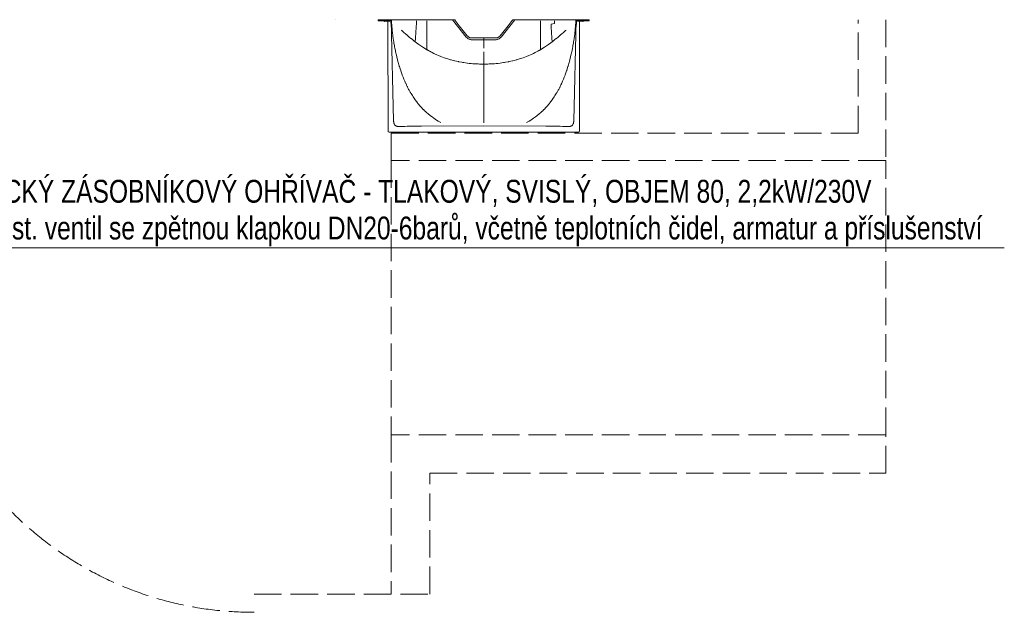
# Model space of a CAD drawing. Header units: millimetres. Extents: x -18118 to 32514, y -63087 to -43953.
# Tile 3 of 8: x 1742 to 7120, y -63087 to -59847. Entities that reach past the tile are written whole.
import ezdxf

# ---------------------------------------------------------------- set-up
doc = ezdxf.new("R2010")
doc.units = ezdxf.units.MM
doc.linetypes.add('Carkovana 2x_1', pattern=[200, 150, -50])
doc.layers.add('XR$2$1.PP - SLEPY_1', color=7, linetype='Continuous', lineweight=25)
doc.layers.add('XR$3$VODOVOD_1', color=7, linetype='Continuous', lineweight=25)
doc.styles.add('ARIAL', font='ARIAL.TTF')

# ---------------------------------------------------------------- blocks, each defined once
blk = doc.blocks.new('KOMPLEXNÍ OBJEKT_51')
at = {"layer": 'XR$2$1.PP - SLEPY_1', "color": 138, "linetype": 'Continuous', "lineweight": 13}
for p, q in [((3700.9, -59850.9), (3700.6, -59846.7)), ((3745.4, -59846.7), (3702.9, -59846.7)), ((3751.7, -59852.7), (3704.2, -59852.7)), ((3733, -59852.7), (3733, -59855.9)), ((3735.4, -59852.7), (3734.3, -59856.2)), ((3747.8, -59846.7), (3745.4, -59846.7)), ((3752.8, -59846.7), (3754, -60454.7)), ((3756.8, -59846.7), (3752.8, -59846.7)), ((3756.8, -59846.7), (3758.4, -59846.7)), ((3758.6, -59846.7), (3758.4, -59846.7)), ((3759.1, -59846.7), (3758.6, -59846.7)), ((3759.5, -59846.7), (3759.1, -59846.7)), ((3768, -59846.7), (3759.5, -59846.7)), ((3768, -59846.7), (3768.5, -59846.7)), ((3768.5, -59846.7), (3768.9, -59846.7)), ((3769.4, -59846.7), (3768.9, -59846.7)), ((3771.5, -59846.7), (3770.4, -59846.7)), ((3784.8, -60399.8), (3771.8, -59848.6)), ((4181.5, -59941.5), (4105.7, -59846.7)), ((4119.8, -59846.7), (4120, -59850)), ((4143.4, -59879.9), (4120.5, -59851.3)), ((4371.6, -59941.5), (4447.4, -59846.7)), ((4409.8, -59879.9), (4432.7, -59851.3)), ((4433.4, -59846.7), (4433.1, -59850)), ((4768.3, -60399.8), (4781.3, -59848.6)), ((4781.6, -59846.7), (4782.7, -59846.7)), ((4783.7, -59846.7), (4784.2, -59846.7)), ((4784.7, -59846.7), (4784.2, -59846.7)), ((4785.1, -59846.7), (4784.7, -59846.7)), ((4785.1, -59846.7), (4793.6, -59846.7)), ((4793.6, -59846.7), (4794.1, -59846.7)), ((4794.1, -59846.7), (4794.5, -59846.7)), ((4794.5, -59846.7), (4794.7, -59846.7)), ((4796.3, -59846.7), (4794.7, -59846.7)), ((4796.3, -59846.7), (4800.3, -59846.7)), ((4800.3, -59846.7), (4799.2, -60454.7)), ((4801.4, -59852.7), (4848.9, -59852.7)), ((4805.4, -59846.7), (4807.7, -59846.7)), ((4807.7, -59846.7), (4850.2, -59846.7)), ((4817.8, -59852.7), (4818.8, -59856.2)), ((4820.2, -59852.7), (4820.1, -59855.9)), ((4852.3, -59850.9), (4852.6, -59846.7)), ((3733.6, -59856.7), (3733.7, -59856.7)), ((3739, -59854.7), (3747, -59854.7)), ((3752.9, -59854.7), (3747, -59854.7)), ((3752.9, -59857.5), (3750.6, -59854.7)), ((4187.2, -59934.7), (4143.4, -59879.9)), ((4365.9, -59934.7), (4409.8, -59879.9)), ((4800.3, -59854.7), (4806.2, -59854.7)), ((4800.3, -59857.5), (4802.5, -59854.7)), ((4814.2, -59854.7), (4806.2, -59854.7)), ((4819.5, -59856.7), (4819.4, -59856.7)), ((4276.6, -59946.4), (4209.8, -59946.4)), ((4276.6, -59956.1), (4209.8, -59956.1)), ((4276.6, -59946.4), (4276.6, -59956.1)), ((4276.6, -59946.4), (4343.3, -59946.4)), ((4276.6, -59946.4), (4276.6, -59956.1)), ((4276.6, -59956.1), (4276.6, -59994.1)), ((4276.6, -59956.1), (4343.3, -59956.1)), ((4276.6, -59956.1), (4276.6, -59994.1)), ((4276.6, -60427.6), (3937.2, -60429.4)), ((4276.6, -60427.6), (4615.9, -60429.4)), ((3759.6, -60461.7), (4793.6, -60461.7))]:
    blk.add_line(p, q, dxfattribs=at)
at = {"layer": 'XR$2$1.PP - SLEPY_1', "color": 138, "linetype": 'Carkovana 2x_1', "lineweight": 13}
for p, q in [((3752, -59853.6), (3752, -59852.7)), ((3770.3, -59848.6), (3770.3, -59846.7)), ((3771.3, -59860.2), (3770.3, -59848.6)), ((3770.4, -59846.7), (3770.4, -59848.6)), ((3772.3, -59852.6), (3771.9, -59848.5)), ((4120, -59850), (4120, -59850.5)), ((4433.1, -59850), (4433.1, -59850.5)), ((4780.9, -59852.6), (4781.2, -59848.5)), ((4781.9, -59860.2), (4782.8, -59848.6)), ((4782.8, -59848.6), (4782.8, -59846.7)), ((4782.8, -59846.7), (4782.8, -59848.6)), ((4801.2, -59853.6), (4801.2, -59852.7)), ((3770.2, -59853.7), (3751.8, -59853.7)), ((3763.9, -59854.7), (3752.9, -59854.7)), ((3770.4, -59873.7), (3769.1, -59854.6)), ((3769.9, -59854.5), (3771.2, -59873.6)), ((3771.7, -59879.2), (3769.9, -59854.5)), ((4143.4, -59879.9), (4143.4, -59880.2)), ((4409.8, -59879.9), (4409.8, -59880.2)), ((4781.4, -59879.2), (4783.2, -59854.5)), ((4783.2, -59854.5), (4781.9, -59873.6)), ((4782.7, -59873.7), (4784, -59854.6)), ((4782.9, -59853.7), (4801.3, -59853.7)), ((4789.2, -59854.7), (4800.3, -59854.7)), ((4181.5, -59941.5), (4181.5, -59941.7)), ((4187.2, -59935), (4187.2, -59934.7)), ((4209.8, -59946.7), (4209.8, -59946.4)), ((4209.8, -59946.7), (4276.6, -59946.7)), ((4209.8, -59956.4), (4276.6, -59956.4)), ((4343.3, -59946.7), (4276.6, -59946.7)), ((4343.3, -59956.4), (4276.6, -59956.4)), ((4343.3, -59946.7), (4343.3, -59946.4)), ((4365.9, -59935), (4365.9, -59934.7)), ((4371.6, -59941.5), (4371.6, -59941.7))]:
    blk.add_line(p, q, dxfattribs=at)
at = {"layer": 'XR$2$1.PP - SLEPY_1', "color": 138, "linetype": 'Continuous', "lineweight": 13}
for points in [[(3702.9, -59846.7), (3701.2, -59846.7), (3700.6, -59846.7)], [(3704.2, -59852.7), (3703.5, -59852.7), (3703, -59852.7), (3702.9, -59852.7), (3702.6, -59852.7), (3702.4, -59852.7)], [(3747.8, -59846.7), (3748, -59846.7), (3748.7, -59846.7), (3749.7, -59846.7), (3751.1, -59846.7)], [(3751.1, -59846.7), (3751.1, -59846.7), (3751.1, -59846.7)], [(3751.1, -59846.7), (3751.9, -59846.7), (3752.4, -59846.7), (3752.7, -59846.7), (3752.8, -59846.7)], [(3770.2, -59846.7), (3770.2, -59846.7), (3770.2, -59846.7), (3770.2, -59846.7), (3770, -59846.7), (3770, -59846.7), (3769.7, -59846.7), (3769.5, -59846.7), (3769.5, -59846.7), (3769.4, -59846.7), (3769.4, -59846.7)], [(3770.3, -59846.7), (3770.6, -59846.7), (3770.9, -59846.8), (3771.1, -59846.9), (3771.4, -59847.2), (3771.6, -59847.6), (3771.7, -59847.8), (3771.9, -59848.2), (3771.9, -59848.5)], [(3770.4, -59846.7), (3770.7, -59846.7), (3771, -59846.8), (3771.3, -59847), (3771.5, -59847.3), (3771.7, -59847.6), (3771.9, -59848), (3772, -59848.4)], [(3772, -59848.4), (3771.9, -59847.9), (3771.7, -59847.5), (3771.3, -59847), (3771, -59846.8), (3770.9, -59846.8), (3770.6, -59846.7), (3770.5, -59846.7), (3770.5, -59846.7), (3770.4, -59846.7), (3770.4, -59846.7), (3770.4, -59846.7), (3770.4, -59846.7), (3770.4, -59846.7), (3770.4, -59846.7)], [(3771.4, -59846.7), (3771.5, -59846.7), (3771.5, -59846.7), (3772.2, -59846.7), (3773.2, -59846.7), (3773.3, -59846.7), (3774.8, -59846.7), (3776.7, -59846.7), (3778.7, -59846.7), (3779, -59846.7), (3781.5, -59846.7), (3786.9, -59846.7), (3787.5, -59846.7), (3790.9, -59846.7), (3791.4, -59846.7), (3794.5, -59846.7), (3796.4, -59846.7), (3798.1, -59846.7), (3798.3, -59846.7), (3800.3, -59846.7), (3802.2, -59846.7), (3802.7, -59846.7), (3804.3, -59846.7), (3806.3, -59846.7), (3807.3, -59846.7), (3807.3, -59846.7), (3808.3, -59846.7), (3809.4, -59846.7), (3809.9, -59846.7), (3810.4, -59846.7)], [(3775.7, -59887.6), (3775, -59878.6), (3774.9, -59877), (3773.5, -59862.5), (3773.1, -59858.4), (3772.8, -59855.3), (3772.4, -59851.7), (3772, -59848.4)], [(4119.8, -59846.7), (4045.1, -59846.7), (4013.8, -59846.7), (3984.9, -59846.7), (3955.1, -59846.7), (3891, -59846.7), (3892, -59846.7), (3901.1, -59846.7), (3895.6, -59846.7), (3889.3, -59846.7), (3860.5, -59846.7), (3851.2, -59846.7), (3845.5, -59846.7), (3840.8, -59846.7), (3835.8, -59846.7), (3829.8, -59846.7), (3824.2, -59846.7), (3821.9, -59846.7), (3820.2, -59846.7), (3818.5, -59846.7), (3816.3, -59846.7), (3814.3, -59846.7), (3813.3, -59846.7), (3812.6, -59846.7), (3811.8, -59846.7), (3810.4, -59846.7)], [(4433.4, -59846.7), (4508, -59846.7), (4539.3, -59846.7), (4568.2, -59846.7), (4598, -59846.7), (4631.5, -59846.7), (4661.1, -59846.7), (4671.4, -59846.7), (4676.9, -59846.7), (4683.2, -59846.7), (4662.1, -59846.7), (4671.4, -59846.7), (4707.6, -59846.7), (4712.3, -59846.7), (4717.3, -59846.7), (4723.3, -59846.7), (4728.9, -59846.7), (4731.3, -59846.7), (4732.9, -59846.7), (4734.6, -59846.7), (4736.8, -59846.7), (4738.9, -59846.7), (4739.9, -59846.7), (4740.6, -59846.7), (4741.4, -59846.7), (4742.7, -59846.7)], [(4781.7, -59846.7), (4781.6, -59846.7), (4781.6, -59846.7), (4780.9, -59846.7), (4780, -59846.7), (4779.8, -59846.7), (4778.3, -59846.7), (4776.4, -59846.7), (4774.4, -59846.7), (4774.2, -59846.7), (4771.6, -59846.7), (4766.3, -59846.7), (4765.6, -59846.7), (4762.2, -59846.7), (4761.7, -59846.7), (4758.6, -59846.7), (4756.7, -59846.7), (4755, -59846.7), (4754.8, -59846.7), (4752.9, -59846.7), (4750.9, -59846.7), (4750.5, -59846.7), (4748.9, -59846.7), (4746.8, -59846.7), (4745.8, -59846.7), (4745.8, -59846.7), (4744.8, -59846.7), (4743.8, -59846.7), (4743.2, -59846.7), (4742.7, -59846.7)], [(4777.4, -59887.6), (4778.1, -59878.6), (4778.3, -59877), (4779.6, -59862.5), (4780, -59858.4), (4780.3, -59855.3), (4780.7, -59851.7), (4781.1, -59848.4)], [(4782.8, -59846.7), (4782.5, -59846.7), (4782.2, -59846.8), (4782.1, -59846.9), (4781.7, -59847.2), (4781.5, -59847.6), (4781.4, -59847.8), (4781.3, -59848.2), (4781.2, -59848.5)], [(4782.8, -59846.7), (4782.4, -59846.7), (4782.1, -59846.8), (4781.8, -59847), (4781.6, -59847.3), (4781.4, -59847.6), (4781.3, -59848), (4781.2, -59848.4)], [(4781.2, -59848.4), (4781.3, -59847.9), (4781.4, -59847.5), (4781.9, -59847), (4782.1, -59846.8), (4782.3, -59846.8), (4782.5, -59846.7), (4782.6, -59846.7), (4782.6, -59846.7), (4782.7, -59846.7), (4782.7, -59846.7), (4782.7, -59846.7), (4782.7, -59846.7), (4782.8, -59846.7), (4782.8, -59846.7)], [(4782.9, -59846.7), (4782.9, -59846.7), (4782.9, -59846.7), (4783, -59846.7), (4783.1, -59846.7), (4783.2, -59846.7), (4783.4, -59846.7), (4783.6, -59846.7), (4783.7, -59846.7), (4783.7, -59846.7), (4783.7, -59846.7)], [(4802, -59846.7), (4801.3, -59846.7), (4800.7, -59846.7), (4800.4, -59846.7), (4800.3, -59846.7)], [(4805.4, -59846.7), (4805.1, -59846.7), (4804.5, -59846.7), (4803.4, -59846.7), (4802, -59846.7)], [(4802, -59846.7), (4802, -59846.7), (4802, -59846.7)], [(4848.9, -59852.7), (4849.6, -59852.7), (4850.1, -59852.7), (4850.2, -59852.7), (4850.6, -59852.7), (4850.7, -59852.7)], [(4850.2, -59846.7), (4852, -59846.7), (4852.6, -59846.7)], [(3860.6, -60215.6), (3859.6, -60213.5), (3858.9, -60212.1), (3855.6, -60205.1), (3854.8, -60203.4), (3852.4, -60198.3), (3850.6, -60194.4), (3850, -60193.1), (3845.8, -60183.4), (3845.4, -60182.5), (3841, -60172.1), (3840.8, -60171.7), (3836.3, -60160.6), (3831.9, -60149.4), (3831.8, -60149), (3827.8, -60138.1), (3823.7, -60126.5), (3823.2, -60125.1), (3819.9, -60114.9), (3816.2, -60103), (3815.4, -60100.5), (3812.6, -60091), (3811.7, -60087.9), (3809.2, -60078.8), (3808.2, -60075.1), (3805.9, -60066.5), (3801.5, -60049.1), (3799.7, -60041.3), (3798.5, -60035.8), (3796.8, -60028.4), (3795.5, -60022.3), (3794.1, -60015.4), (3791.5, -60002.3), (3790.1, -59994.9), (3789.1, -59989), (3787.6, -59981), (3786.7, -59975.5), (3785.2, -59966.9), (3784.4, -59962), (3782.3, -59948.3), (3780.9, -59938.3), (3780.4, -59934.4), (3779.5, -59927.4), (3779, -59923.6), (3778.7, -59920.4), (3778.2, -59916.3), (3777.9, -59913.2), (3777.5, -59908.8), (3777.2, -59906.1), (3776.9, -59902.2)], [(4692.5, -60215.6), (4693.6, -60213.5), (4694.2, -60212.1), (4697.6, -60205.1), (4698.4, -60203.4), (4700.7, -60198.3), (4702.5, -60194.4), (4703.1, -60193.1), (4707.4, -60183.4), (4707.8, -60182.5), (4712.2, -60172.1), (4712.4, -60171.7), (4716.8, -60160.6), (4721.2, -60149.4), (4721.4, -60149), (4725.4, -60138.1), (4729.4, -60126.5), (4729.9, -60125.1), (4733.2, -60114.9), (4737, -60103), (4737.7, -60100.5), (4740.5, -60091), (4741.4, -60087.9), (4744, -60078.8), (4745, -60075.1), (4747.3, -60066.5), (4751.6, -60049.1), (4753.4, -60041.3), (4754.7, -60035.8), (4756.3, -60028.4), (4757.6, -60022.3), (4759, -60015.4), (4761.6, -60002.3), (4763, -59994.9), (4764.1, -59989), (4765.5, -59981), (4766.4, -59975.5), (4767.9, -59966.9), (4768.7, -59962), (4770.8, -59948.3), (4772.2, -59938.3), (4772.8, -59934.4), (4773.6, -59927.4), (4774.1, -59923.6), (4774.5, -59920.4), (4774.9, -59916.3), (4775.2, -59913.2), (4775.6, -59908.8), (4775.9, -59906.1), (4776.2, -59902.2)], [(4188.1, -59948.1), (4184.7, -59945), (4181.5, -59941.5)], [(4209.8, -59946.4), (4207, -59946.3), (4201.5, -59945.1), (4193.8, -59941.1), (4189.2, -59937.1), (4187.2, -59934.7)], [(4188.1, -59948.1), (4188.5, -59948.4), (4192.4, -59951.2), (4196.6, -59953.3), (4200.9, -59954.9), (4205.3, -59955.8), (4208.3, -59956.1), (4209.8, -59956.1)], [(4343.3, -59946.4), (4346.1, -59946.3), (4351.6, -59945.1), (4359.3, -59941.1), (4363.9, -59937.1), (4365.9, -59934.7)], [(4365, -59948.1), (4364.6, -59948.4), (4360.7, -59951.2), (4356.5, -59953.3), (4352.2, -59954.9), (4347.8, -59955.8), (4344.8, -59956.1), (4343.3, -59956.1)], [(4365, -59948.1), (4368.5, -59945), (4371.6, -59941.5)], [(4276.6, -60025.6), (4276.6, -60028.5), (4276.6, -60028.7), (4276.6, -60034.9), (4276.6, -60041.5), (4276.6, -60043.9), (4276.6, -60044), (4276.6, -60049.7), (4276.6, -60053.1), (4276.6, -60057.7), (4276.6, -60058.9), (4276.6, -60061.9), (4276.6, -60065.7), (4276.6, -60070.7), (4276.6, -60073.6), (4276.6, -60079.2), (4276.6, -60081.3), (4276.6, -60084.9), (4276.6, -60085.2), (4276.6, -60087.7)], [(4276.6, -60025.6), (4276.6, -60028.5), (4276.6, -60028.7), (4276.6, -60034.9), (4276.6, -60041.5), (4276.6, -60043.9), (4276.6, -60044), (4276.6, -60049.7), (4276.6, -60053.1), (4276.6, -60057.7), (4276.6, -60058.9), (4276.6, -60061.9), (4276.6, -60065.7), (4276.6, -60070.7), (4276.6, -60073.6), (4276.6, -60079.2), (4276.6, -60081.3), (4276.6, -60084.9), (4276.6, -60085.2), (4276.6, -60087.7)], [(4276.6, -60316.4), (4276.6, -60314.1), (4276.6, -60309.4), (4276.6, -60302.4), (4276.6, -60288.1), (4276.6, -60273.5), (4276.6, -60258.4), (4276.6, -60243), (4276.6, -60227.1), (4276.6, -60210.7), (4276.6, -60194), (4276.6, -60177), (4276.6, -60159.6), (4276.6, -60142), (4276.6, -60124.1), (4276.6, -60115), (4276.6, -60106), (4276.6, -60096.8), (4276.6, -60092.3), (4276.6, -60089.2), (4276.6, -60087.7)], [(4276.6, -60316.4), (4276.6, -60314.1), (4276.6, -60309.4), (4276.6, -60302.4), (4276.6, -60288.1), (4276.6, -60273.5), (4276.6, -60258.4), (4276.6, -60243), (4276.6, -60227.1), (4276.6, -60210.7), (4276.6, -60194), (4276.6, -60177), (4276.6, -60159.6), (4276.6, -60142), (4276.6, -60124.1), (4276.6, -60115), (4276.6, -60106), (4276.6, -60096.8), (4276.6, -60092.3), (4276.6, -60089.2), (4276.6, -60087.7)], [(3875.9, -60243.4), (3871.4, -60236), (3869, -60231.7), (3866.8, -60227.8), (3864.6, -60223.4), (3860.6, -60215.6)], [(4677.3, -60243.4), (4681.7, -60236), (4684.1, -60231.7), (4686.3, -60227.8), (4688.6, -60223.4), (4692.5, -60215.6)], [(3935.7, -60325.8), (3934.1, -60324), (3930.9, -60320.6), (3926.2, -60315.3), (3921.6, -60309.9), (3920.2, -60308.1), (3917.1, -60304.3), (3915.2, -60301.9), (3911.1, -60296.5), (3908.3, -60292.9), (3904, -60286.9), (3901, -60282.5), (3899.8, -60280.8), (3891.5, -60268.3), (3887.4, -60262), (3883.5, -60255.7), (3880.3, -60250.5), (3879.6, -60249.5), (3877.1, -60245.4), (3875.9, -60243.4)], [(4617.4, -60325.8), (4619, -60324), (4622.2, -60320.6), (4626.9, -60315.3), (4631.5, -60309.9), (4633, -60308.1), (4636, -60304.3), (4637.9, -60301.9), (4642.1, -60296.5), (4644.8, -60292.9), (4649.1, -60286.9), (4652.1, -60282.5), (4653.3, -60280.8), (4661.6, -60268.3), (4665.7, -60262), (4669.6, -60255.7), (4672.9, -60250.5), (4673.5, -60249.5), (4676, -60245.4), (4677.3, -60243.4)], [(3935.7, -60325.8), (3937.5, -60327.7), (3939.2, -60329.5), (3940.3, -60330.7), (3941, -60331.4), (3942.7, -60333.2), (3945.1, -60335.6), (3946.5, -60337), (3947.5, -60338), (3949.8, -60340.3), (3951.7, -60342.2), (3952, -60342.5), (3954.1, -60344.6), (3956.1, -60346.6), (3956.4, -60346.9), (3958.1, -60348.5), (3960.2, -60350.5), (3961.1, -60351.3), (3962.4, -60352.5), (3964.8, -60354.6), (3966.6, -60356.2), (3967.4, -60356.8), (3970.3, -60359.3), (3971.2, -60360.1), (3973.5, -60362)], [(4276.6, -60316.4), (4276.6, -60317.7), (4276.6, -60318.8), (4276.6, -60320.1), (4276.6, -60321.1), (4276.6, -60323.8), (4276.6, -60325.8), (4276.6, -60330.3), (4276.6, -60331), (4276.6, -60334.8), (4276.6, -60337.9), (4276.6, -60339.1), (4276.6, -60343.3), (4276.6, -60344.6), (4276.6, -60347.4), (4276.6, -60350.9), (4276.6, -60351.4), (4276.6, -60356.9), (4276.6, -60358.9), (4276.6, -60362.4), (4276.6, -60362.4), (4276.6, -60365.7), (4276.6, -60367.5), (4276.6, -60368.8), (4276.6, -60371.7), (4276.6, -60372.2), (4276.6, -60374.5), (4276.6, -60376.5), (4276.6, -60377.2), (4276.6, -60380.5), (4276.6, -60382.1), (4276.6, -60384.1), (4276.6, -60386.3), (4276.6, -60387.3), (4276.6, -60388.2), (4276.6, -60390), (4276.6, -60390.1), (4276.6, -60392.6), (4276.6, -60393.2), (4276.6, -60395.1), (4276.6, -60396.3), (4276.6, -60397.4), (4276.6, -60399.3), (4276.6, -60399.8), (4276.6, -60400.8), (4276.6, -60402.3), (4276.6, -60402.4), (4276.6, -60404.1), (4276.6, -60405), (4276.6, -60405.9), (4276.6, -60407.6), (4276.6, -60408.7)], [(4276.6, -60316.4), (4276.6, -60317.7), (4276.6, -60318.8), (4276.6, -60320.1), (4276.6, -60321.1), (4276.6, -60323.8), (4276.6, -60325.8), (4276.6, -60330.3), (4276.6, -60331), (4276.6, -60334.8), (4276.6, -60337.9), (4276.6, -60339.1), (4276.6, -60343.3), (4276.6, -60344.6), (4276.6, -60347.4), (4276.6, -60350.9), (4276.6, -60351.4), (4276.6, -60356.9), (4276.6, -60358.9), (4276.6, -60362.4), (4276.6, -60362.4), (4276.6, -60365.7), (4276.6, -60367.5), (4276.6, -60368.8), (4276.6, -60371.7), (4276.6, -60372.2), (4276.6, -60374.5), (4276.6, -60376.5), (4276.6, -60377.2), (4276.6, -60380.5), (4276.6, -60382.1), (4276.6, -60384.1), (4276.6, -60386.3), (4276.6, -60387.3), (4276.6, -60388.2), (4276.6, -60390), (4276.6, -60390.1), (4276.6, -60392.6), (4276.6, -60393.2), (4276.6, -60395.1), (4276.6, -60396.3), (4276.6, -60397.4), (4276.6, -60399.3), (4276.6, -60399.8), (4276.6, -60400.8), (4276.6, -60402.3), (4276.6, -60402.4), (4276.6, -60404.1), (4276.6, -60405), (4276.6, -60405.9), (4276.6, -60407.6), (4276.6, -60408.7)], [(4617.4, -60325.8), (4615.7, -60327.7), (4614, -60329.5), (4612.8, -60330.7), (4612.1, -60331.4), (4610.4, -60333.2), (4608, -60335.6), (4606.6, -60337), (4605.6, -60338), (4603.3, -60340.3), (4601.4, -60342.2), (4601.1, -60342.5), (4599.1, -60344.6), (4597, -60346.6), (4596.7, -60346.9), (4595, -60348.5), (4592.9, -60350.5), (4592, -60351.3), (4590.7, -60352.5), (4588.3, -60354.6), (4586.5, -60356.2), (4585.7, -60356.8), (4582.8, -60359.3), (4581.9, -60360.1), (4579.6, -60362)], [(3973.5, -60362), (3977.8, -60365.6), (3980.2, -60367.6), (3982.4, -60369.4), (3985.9, -60372.2), (3994.4, -60378.7), (4003.8, -60385.5), (4011.8, -60390.9), (4019.5, -60395.7), (4028, -60400.7), (4043.3, -60408.7)], [(4579.6, -60362), (4575.4, -60365.6), (4572.9, -60367.6), (4570.7, -60369.4), (4567.2, -60372.2), (4558.8, -60378.7), (4549.3, -60385.5), (4541.3, -60390.9), (4533.6, -60395.7), (4525.1, -60400.7), (4509.8, -60408.7)], [(3784.8, -60399.8), (3784.8, -60400.4), (3784.8, -60400.7), (3784.8, -60401.6), (3784.8, -60401.7), (3784.9, -60403.4), (3784.9, -60403.5), (3785, -60405.1), (3785, -60405.2), (3785.1, -60406.8), (3785.1, -60407), (3785.6, -60409.8), (3785.8, -60410.6), (3786.4, -60412.8), (3786.8, -60414), (3787.4, -60415.6), (3788.2, -60417.2), (3788.7, -60418.3), (3789.8, -60420.1), (3791.8, -60422.8), (3792, -60422.9), (3793.9, -60424.9), (3794.1, -60425.1), (3795.9, -60426.6), (3796.5, -60427), (3798.1, -60427.9), (3799.2, -60428.5), (3800.3, -60429), (3800.5, -60429.1), (3801.9, -60429.5), (3802.7, -60429.7), (3803.4, -60429.9), (3803.9, -60429.9), (3804.8, -60430.1), (3805.1, -60430.1), (3806.2, -60430.1), (3806.4, -60430.1), (3807.7, -60430.2), (3807.8, -60430.2), (3809.2, -60430.1), (3809.6, -60430.1), (3809.9, -60430.1), (3810.6, -60430)], [(3810.6, -60430), (3812.6, -60430), (3813.6, -60430), (3814.5, -60430), (3818.5, -60430), (3819.6, -60429.9), (3826.4, -60429.9), (3828.7, -60429.9), (3842.2, -60429.8), (3846.7, -60429.8), (3858, -60429.7), (3864.8, -60429.7), (3873.9, -60429.6), (3882.9, -60429.6), (3889.7, -60429.6), (3891.9, -60429.6), (3901, -60429.5), (3905.5, -60429.5), (3910, -60429.5), (3919.1, -60429.5), (3921.3, -60429.5), (3923.6, -60429.4), (3925.3, -60429.4), (3928.1, -60429.4), (3929.2, -60429.4), (3930.4, -60429.4), (3931.2, -60429.4), (3932.6, -60429.4), (3933.2, -60429.4), (3934.9, -60429.4), (3935.2, -60429.4), (3936.2, -60429.4), (3936.5, -60429.4), (3937.2, -60429.4)], [(4742.5, -60430), (4740.6, -60430), (4739.5, -60430), (4738.6, -60430), (4734.6, -60430), (4733.5, -60429.9), (4726.7, -60429.9), (4724.5, -60429.9), (4710.9, -60429.8), (4706.4, -60429.8), (4695.1, -60429.7), (4688.3, -60429.7), (4679.3, -60429.6), (4670.2, -60429.6), (4663.4, -60429.6), (4661.2, -60429.6), (4652.1, -60429.5), (4647.6, -60429.5), (4643.1, -60429.5), (4634.1, -60429.5), (4631.8, -60429.5), (4629.5, -60429.4), (4627.8, -60429.4), (4625, -60429.4), (4623.9, -60429.4), (4622.8, -60429.4), (4621.9, -60429.4), (4620.5, -60429.4), (4619.9, -60429.4), (4618.2, -60429.4), (4617.9, -60429.4), (4616.9, -60429.4), (4616.7, -60429.4), (4615.9, -60429.4)], [(4768.3, -60399.8), (4768.3, -60400.4), (4768.3, -60400.7), (4768.3, -60401.6), (4768.3, -60401.7), (4768.3, -60403.4), (4768.3, -60403.5), (4768.2, -60405.1), (4768.2, -60405.2), (4768, -60406.8), (4768, -60407), (4767.5, -60409.8), (4767.3, -60410.6), (4766.7, -60412.8), (4766.3, -60414), (4765.7, -60415.6), (4765, -60417.2), (4764.4, -60418.3), (4763.3, -60420.1), (4761.3, -60422.8), (4761.2, -60422.9), (4759.3, -60424.9), (4759.1, -60425.1), (4757.2, -60426.6), (4756.6, -60427), (4755.1, -60427.9), (4754, -60428.5), (4752.8, -60429), (4752.6, -60429.1), (4751.2, -60429.5), (4750.5, -60429.7), (4749.8, -60429.9), (4749.3, -60429.9), (4748.3, -60430.1), (4748, -60430.1), (4746.9, -60430.1), (4746.7, -60430.1), (4745.4, -60430.2), (4745.4, -60430.2), (4744, -60430.1), (4743.5, -60430.1), (4743.3, -60430.1), (4742.5, -60430)]]:
    blk.add_lwpolyline(points, dxfattribs=at)
at = {"layer": 'XR$2$1.PP - SLEPY_1', "color": 138, "linetype": 'Carkovana 2x_1', "lineweight": 13}
for points in [[(3762.7, -59853.6), (3763.2, -59854.1), (3763.7, -59854.6)], [(3770.3, -59846.7), (3770.3, -59846.7), (3770.3, -59846.7), (3770.3, -59846.7), (3770.3, -59846.7), (3770.4, -59846.7), (3770.4, -59846.7), (3770.8, -59846.8), (3771.1, -59846.9), (3771.4, -59847.2), (3771.7, -59847.7), (3771.9, -59848), (3771.9, -59848.4)], [(3909.8, -59853.6), (3909.7, -59855.7), (3909.5, -59859.3), (3909.5, -59859.6), (3909, -59867.2), (3908.8, -59870.8), (3908.2, -59882.5), (3907.8, -59888.1), (3907.3, -59897.8), (3906.8, -59905.3), (3906.4, -59912.9), (3905.9, -59920.3), (3905.8, -59922.1), (3905.4, -59927.6), (3904.9, -59934.8), (3904.7, -59938.2), (3904.4, -59941.8), (3903.9, -59948.5), (3903.5, -59953.4), (3903.4, -59955.1), (3902.8, -59961.4), (3902.7, -59962.9), (3902.3, -59967.5)], [(4662.7, -59853.6), (4662.8, -59855.7), (4663, -59859.3), (4663.1, -59859.6), (4663.5, -59867.2), (4644.3, -59870.8), (4645, -59882.5), (4645.3, -59888.1), (4645.9, -59897.8), (4646.3, -59905.3), (4646.8, -59912.9), (4647.2, -59920.3), (4647.3, -59922.1), (4647.7, -59927.6), (4648.2, -59934.8), (4648.4, -59938.2), (4648.7, -59941.8), (4649.2, -59948.5), (4649.6, -59953.4), (4649.7, -59955.1), (4650.3, -59961.4), (4650.4, -59962.9), (4650.9, -59967.5)], [(4782.8, -59846.7), (4782.8, -59846.7), (4782.8, -59846.7), (4782.8, -59846.7), (4782.8, -59846.7), (4782.8, -59846.7), (4782.7, -59846.7), (4782.3, -59846.8), (4782, -59846.9), (4781.7, -59847.2), (4781.4, -59847.7), (4781.3, -59848), (4781.2, -59848.4)], [(4790.4, -59853.6), (4789.9, -59854.1), (4789.4, -59854.6)], [(3769.9, -59854.5), (3770.5, -59862.6), (3771.1, -59870.7), (3771.7, -59878.9), (3771.7, -59879.2)], [(3776.9, -59902.2), (3776.8, -59901.3), (3776.6, -59898.9), (3776.2, -59893.7), (3776, -59891.6), (3775.7, -59887.6)], [(3902.3, -59967.5), (3900.4, -59966.1), (3896.7, -59963.3), (3895.9, -59962.7), (3891.2, -59959.1), (3887, -59955.8), (3880.2, -59950.3), (3878.1, -59948.7), (3869.2, -59941.4), (3869.2, -59941.4), (3860.4, -59934), (3858.2, -59932.2), (3847.4, -59922.8), (3842.8, -59918.8), (3836.5, -59913.1), (3829.3, -59906.5), (3825.8, -59903.2)], [(3966.7, -60010.7), (3966.6, -60004.2), (3966.6, -59990.6), (3966.5, -59980.1), (3966.5, -59969.3), (3966.5, -59947), (3966.5, -59924.1), (3966.5, -59900.7), (3966.6, -59877.3), (3966.6, -59865.5), (3966.6, -59857.7), (3966.7, -59853.8)], [(4586.5, -60010.7), (4586.5, -60004.2), (4586.6, -59990.6), (4586.6, -59980.1), (4586.6, -59969.3), (4586.6, -59947), (4586.6, -59924.1), (4586.6, -59900.7), (4586.5, -59877.3), (4586.5, -59865.5), (4586.5, -59857.7), (4586.5, -59853.8)], [(4650.9, -59967.5), (4652.7, -59966.1), (4656.4, -59963.3), (4657.2, -59962.7), (4661.9, -59959.1), (4666.1, -59955.8), (4673, -59950.3), (4675, -59948.7), (4683.9, -59941.4), (4683.9, -59941.4), (4692.7, -59934), (4694.9, -59932.2), (4705.8, -59922.8), (4710.3, -59918.8), (4716.6, -59913.1), (4723.8, -59906.5), (4727.4, -59903.2)], [(4776.2, -59902.2), (4776.3, -59901.3), (4776.5, -59898.9), (4776.9, -59893.7), (4777.1, -59891.6), (4777.4, -59887.6)], [(4783.2, -59854.5), (4782.6, -59862.6), (4782, -59870.7), (4781.4, -59878.9), (4781.4, -59879.2)], [(3902.3, -59967.5), (3909.2, -59972.7), (3923.3, -59982.8), (3944.8, -59997.3), (3959.3, -60006.4), (3966.7, -60010.7)], [(4276.6, -60089.6), (4275.3, -60089.6), (4274.7, -60089.6), (4274.1, -60089.6), (4271.6, -60089.6), (4270.9, -60089.6), (4266.6, -60089.5), (4265.2, -60089.5), (4259.5, -60089.4), (4256.6, -60089.3), (4253.8, -60089.2), (4246.7, -60089), (4242.4, -60088.8), (4236.8, -60088.6), (4231, -60088.2), (4226.9, -60088), (4219.7, -60087.5), (4217, -60087.2), (4208.3, -60086.5), (4207.1, -60086.4), (4197.2, -60085.4), (4187.3, -60084.2), (4185.6, -60084), (4177.5, -60082.9), (4167.7, -60081.4), (4163, -60080.7), (4157.9, -60079.8), (4140.5, -60076.6), (4138.3, -60076.1), (4128.6, -60074), (4118.8, -60071.8), (4118, -60071.6), (4109.1, -60069.4), (4099.5, -60066.8), (4095.8, -60065.7), (4080.2, -60061), (4061, -60054.6), (4051.7, -60051.2), (4041.9, -60047.4), (4008.6, -60032.9), (4004, -60030.7), (3994.6, -60026), (3987.5, -60022.3), (3985.3, -60021.1), (3980.6, -60018.6), (3975.9, -60016), (3973.6, -60014.7), (3971.3, -60013.4), (3969, -60012.1), (3967.8, -60011.4), (3966.7, -60010.7)], [(4276.6, -60089.6), (4277.8, -60089.6), (4278.5, -60089.6), (4279.1, -60089.6), (4281.6, -60089.6), (4282.3, -60089.6), (4286.5, -60089.5), (4288, -60089.5), (4293.6, -60089.4), (4296.5, -60089.3), (4299.3, -60089.2), (4306.4, -60089), (4310.7, -60088.8), (4316.4, -60088.6), (4322.1, -60088.2), (4326.3, -60088), (4333.5, -60087.5), (4336.2, -60087.2), (4344.8, -60086.5), (4346.1, -60086.4), (4355.9, -60085.4), (4365.8, -60084.2), (4367.5, -60084), (4375.6, -60082.9), (4385.4, -60081.4), (4390.1, -60080.7), (4395.3, -60079.8), (4412.7, -60076.6), (4414.8, -60076.1), (4424.6, -60074), (4434.3, -60071.8), (4435.1, -60071.6), (4444, -60069.4), (4453.7, -60066.8), (4457.4, -60065.7), (4473, -60061), (4492.2, -60054.6), (4501.4, -60051.2), (4511.3, -60047.4), (4544.5, -60032.9), (4549.1, -60030.7), (4558.5, -60026), (4565.7, -60022.3), (4567.9, -60021.1), (4572.5, -60018.6), (4577.2, -60016), (4579.5, -60014.7), (4581.8, -60013.4), (4584.2, -60012.1), (4585.3, -60011.4), (4586.5, -60010.7)], [(4650.9, -59967.5), (4643.9, -59972.7), (4629.8, -59982.8), (4608.3, -59997.3), (4593.8, -60006.4), (4586.5, -60010.7)], [(4276.6, -60027.1), (4276.6, -60027.3), (4276.6, -60030.2), (4276.6, -60036.4), (4276.6, -60040.8), (4276.6, -60045.7), (4276.6, -60048.3), (4276.6, -60048.9), (4276.6, -60054.7), (4276.6, -60055.8), (4276.6, -60063.2), (4276.6, -60063.7), (4276.6, -60069.7), (4276.6, -60070.5), (4276.6, -60072.4), (4276.6, -60077.7), (4276.6, -60079.8), (4276.6, -60081.1), (4276.6, -60081.2), (4276.6, -60084.8), (4276.6, -60086.8), (4276.6, -60088.3), (4276.6, -60089.6)], [(4276.6, -60027.1), (4276.6, -60027.3), (4276.6, -60030.2), (4276.6, -60036.4), (4276.6, -60040.8), (4276.6, -60045.7), (4276.6, -60048.3), (4276.6, -60048.9), (4276.6, -60054.7), (4276.6, -60055.8), (4276.6, -60063.2), (4276.6, -60063.7), (4276.6, -60069.7), (4276.6, -60070.5), (4276.6, -60072.4), (4276.6, -60077.7), (4276.6, -60079.8), (4276.6, -60081.1), (4276.6, -60081.2), (4276.6, -60084.8), (4276.6, -60086.8), (4276.6, -60088.3), (4276.6, -60089.6)], [(4276.6, -60318.9), (4276.6, -60316.6), (4276.6, -60312.9), (4276.6, -60311.9), (4276.6, -60306.7), (4276.6, -60304.9), (4276.6, -60294.2), (4276.6, -60290.5), (4276.6, -60281.4), (4276.6, -60275.8), (4276.6, -60268.4), (4276.6, -60255.1), (4276.6, -60241.4), (4276.6, -60227.3), (4276.6, -60213), (4276.6, -60198.3), (4276.6, -60183.4), (4276.6, -60175.9), (4276.6, -60168.3), (4276.6, -60152.9), (4276.6, -60137.3), (4276.6, -60126), (4276.6, -60121.5), (4276.6, -60117), (4276.6, -60107.9), (4276.6, -60105.6), (4276.6, -60098.8), (4276.6, -60097.6), (4276.6, -60094.2), (4276.6, -60091.1), (4276.6, -60089.6)], [(4276.6, -60318.9), (4276.6, -60316.6), (4276.6, -60312.9), (4276.6, -60311.9), (4276.6, -60306.7), (4276.6, -60304.9), (4276.6, -60294.2), (4276.6, -60290.5), (4276.6, -60281.4), (4276.6, -60275.8), (4276.6, -60268.4), (4276.6, -60255.1), (4276.6, -60241.4), (4276.6, -60227.3), (4276.6, -60213), (4276.6, -60198.3), (4276.6, -60183.4), (4276.6, -60175.9), (4276.6, -60168.3), (4276.6, -60152.9), (4276.6, -60137.3), (4276.6, -60126), (4276.6, -60121.5), (4276.6, -60117), (4276.6, -60107.9), (4276.6, -60105.6), (4276.6, -60098.8), (4276.6, -60097.6), (4276.6, -60094.2), (4276.6, -60091.1), (4276.6, -60089.6)], [(4276.6, -60410.3), (4276.6, -60409.5), (4276.6, -60409.3), (4276.6, -60407.8), (4276.6, -60407.2), (4276.6, -60405.3), (4276.6, -60405.3), (4276.6, -60402.7), (4276.6, -60401.6), (4276.6, -60400), (4276.6, -60398.1), (4276.6, -60397.3), (4276.6, -60394.6), (4276.6, -60394.5), (4276.6, -60391.6), (4276.6, -60390.6), (4276.6, -60388.6), (4276.6, -60388.3), (4276.6, -60385.8), (4276.6, -60385.6), (4276.6, -60383.2), (4276.6, -60382.5), (4276.6, -60380.3), (4276.6, -60379.3), (4276.6, -60377.3), (4276.6, -60376.2), (4276.6, -60374), (4276.6, -60373), (4276.6, -60370.5), (4276.6, -60369.8), (4276.6, -60366.9), (4276.6, -60363.1), (4276.6, -60362.9), (4276.6, -60358.8), (4276.6, -60356.3), (4276.6, -60349.7), (4276.6, -60349.2), (4276.6, -60345.6), (4276.6, -60345), (4276.6, -60341.9), (4276.6, -60340.1), (4276.6, -60338.3), (4276.6, -60335), (4276.6, -60334.5), (4276.6, -60329.7), (4276.6, -60326.8), (4276.6, -60324.3), (4276.6, -60322.9), (4276.6, -60321.6), (4276.6, -60318.9)], [(4276.6, -60410.3), (4276.6, -60409.5), (4276.6, -60409.3), (4276.6, -60407.8), (4276.6, -60407.2), (4276.6, -60405.3), (4276.6, -60405.3), (4276.6, -60402.7), (4276.6, -60401.6), (4276.6, -60400), (4276.6, -60398.1), (4276.6, -60397.3), (4276.6, -60394.6), (4276.6, -60394.5), (4276.6, -60391.6), (4276.6, -60390.6), (4276.6, -60388.6), (4276.6, -60388.3), (4276.6, -60385.8), (4276.6, -60385.6), (4276.6, -60383.2), (4276.6, -60382.5), (4276.6, -60380.3), (4276.6, -60379.3), (4276.6, -60377.3), (4276.6, -60376.2), (4276.6, -60374), (4276.6, -60373), (4276.6, -60370.5), (4276.6, -60369.8), (4276.6, -60366.9), (4276.6, -60363.1), (4276.6, -60362.9), (4276.6, -60358.8), (4276.6, -60356.3), (4276.6, -60349.7), (4276.6, -60349.2), (4276.6, -60345.6), (4276.6, -60345), (4276.6, -60341.9), (4276.6, -60340.1), (4276.6, -60338.3), (4276.6, -60335), (4276.6, -60334.5), (4276.6, -60329.7), (4276.6, -60326.8), (4276.6, -60324.3), (4276.6, -60322.9), (4276.6, -60321.6), (4276.6, -60318.9)]]:
    blk.add_lwpolyline(points, dxfattribs=at)
for centre, major_axis, ratio, start_param, end_param in [((3469.8, -59847.7), (0, -1), 0.0001, 3.141593, 3.882927), ((3730, -59847.7), (0, -1), 0.0001, 3.141593, 3.882772), ((3751.7, -59853.7), (0, -1), 0.088133, 1.58825, 3.141593), ((3751.7, -59853.7), (0, -1), 0.08849, 1.570796, 3.141593), ((4119.8, -59847.9), (-0.14, 2), 0.002334, 3.141434, 4.624964), ((4433.3, -59847.9), (-0.14, -2), 0.002334, 4.799814, 6.283343), ((4801.4, -59853.7), (0, 1), 0.088133, 0, 1.553343), ((4801.4, -59853.7), (0, 1), 0.08849, 0, 1.570796), ((4823.2, -59847.7), (0, 1), 0.0001, 5.542006, 6.283185), ((4833.3, -59847.7), (0, 1), 0.0001, 5.541851, 6.283185), ((4276.6, -59993.5), (0, -9), 0.000011, -0.835004, -0.466962), ((4276.6, -59993.5), (0, 9), 0.000011, 3.608554, 3.976596), ((4276.6, -60028.1), (0, 2), 0.000143, -1.046611, -0.610857), ((4276.6, -60028.1), (0, -2), 0.000143, 3.752449, 4.188203)]:
    blk.add_ellipse(centre, major_axis=major_axis, ratio=ratio, start_param=start_param, end_param=end_param, dxfattribs=at)
at = {"layer": 'XR$2$1.PP - SLEPY_1', "color": 138, "linetype": 'Continuous', "lineweight": 13}
for centre, major_axis, ratio, start_param, end_param in [((3702.4, -59850.7), (0, 2), 0.8, 1.658063, 3.141593), ((3736.2, -59854.7), (0, 2), 0.8, 5.235988, 6.283185), ((3770.2, -59848.7), (0, -2), 0.799995, 1.602305, 3.141593), ((3770.4, -59848.7), (0, -2), 0.799999, 1.726716, 3.141593), ((4121.6, -59849.9), (0, -1.99), 0.803056, 4.796761, 5.495826), ((4431.5, -59849.9), (0, -1.99), 0.803056, 0.78736, 1.486424), ((4782.7, -59848.7), (0, 2), 0.799999, 0, 1.414877), ((4782.9, -59848.7), (0, 2), 0.799995, 0, 1.539288), ((4816.9, -59854.7), (0, 2), 0.8, 0, 1.047198), ((4850.7, -59850.7), (0, 2), 0.8, 3.141593, 4.625123), ((3733.6, -59855.9), (0, 0.8), 0.8, 1.58825, 3.141593), ((3733.7, -59855.9), (0, 0.8), 0.8, 3.141593, 4.353618), ((3739, -59852.7), (0, 2), 0.8, 2.094395, 3.141593), ((4814.2, -59852.7), (0, 2), 0.8, 3.141593, 4.18879), ((4819.4, -59855.9), (0, 0.8), 0.8, 1.929567, 3.141593), ((4819.5, -59855.9), (0, 0.8), 0.8, 3.141593, 4.694936), ((4276.6, -59993.5), (0, 6), 0.000017, -4.531969, -3.463985), ((4276.6, -59993.5), (0, -6), 0.000017, 0.322393, 1.390377), ((4276.6, -60028.1), (0, 5), 0.00002, -0.60528, -0.273086), ((4276.6, -60028.1), (0, -5), 0.00002, 3.414678, 3.746873), ((3759.6, -60454.7), (0, 7), 0.8, 1.573074, 3.141593), ((4793.6, -60454.7), (0, 7), 0.8, 3.141593, 4.710111)]:
    blk.add_ellipse(centre, major_axis=major_axis, ratio=ratio, start_param=start_param, end_param=end_param, dxfattribs=at)

msp = doc.modelspace()

# ---------------------------------------------------------------- linework, layer by layer
at = {"layer": 'XR$2$1.PP - SLEPY_1', "color": 138, "linetype": 'Carkovana 2x_1', "lineweight": 13}
for p, q in [((6322.2, -60467), (6322.2, -59846.7)), ((6472.2, -59846.7), (6472.2, -60616.7)), ((3772.2, -60616.7), (3772.2, -60466.7)), ((3772.2, -60466.7), (6322.2, -60467)), ((6472.2, -60616.7), (3772.2, -60616.7)), ((3772.2, -60616.7), (3772.2, -62116.7)), ((6472.2, -62116.7), (6472.2, -60616.7)), ((6472.2, -62116.7), (3772.2, -62116.7)), ((3772.2, -62116.7), (3772.2, -62986.7)), ((6472.2, -62326.7), (6472.2, -62116.7)), ((3982.2, -62986.7), (3982.2, -62326.7)), ((3982.2, -62326.7), (6472.2, -62326.7)), ((3022.2, -62986.7), (3982.2, -62986.7))]:
    msp.add_line(p, q, dxfattribs=at)
msp.add_arc((3022.2, -61216.7), 1870, 180, 270, dxfattribs=at)
at = {"layer": 'XR$3$VODOVOD_1', "color": 7, "linetype": 'Continuous', "lineweight": 13}
msp.add_line((-214, -61093.2), (7120.1, -61093.2), dxfattribs=at)

# ---------------------------------------------------------------- block references
at = {"layer": 'XR$2$1.PP - SLEPY_1', "color": 138, "linetype": 'Carkovana 2x_1', "lineweight": 13}
msp.add_blockref('KOMPLEXNÍ OBJEKT_51', (0, 0), dxfattribs=at)

# ---------------------------------------------------------------- texts
at = {"layer": 'XR$3$VODOVOD_1', "color": 7, "linetype": 'Continuous', "lineweight": 25, "insert": (140.1, -60722.3), "char_height": 125, "width": 7115.441, "attachment_point": 1, "line_spacing_factor": 0.963855, "style": 'ARIAL'}
msp.add_mtext('\\A1;{\\fArial|i0|b0;\\H125.000000;\\W0.769231;\\C7;TV - ZÁVĚSNÝ ELEKTRICKÝ ZÁSOBNÍKOVÝ OHŘÍVAČ - TLAKOVÝ, SVISLÝ, OBJEM 80, 2,2kW/230V}\\P{\\fArial|i0|b0;\\H125.000000;\\W0.769231;\\C7;uzavírací ventil DN20, pojist. ventil se zpětnou klapkou DN20-6barů, včetně teplotních čidel, armatur a příslušenství}\\P', dxfattribs=at)

doc.saveas('drawing.dxf')
